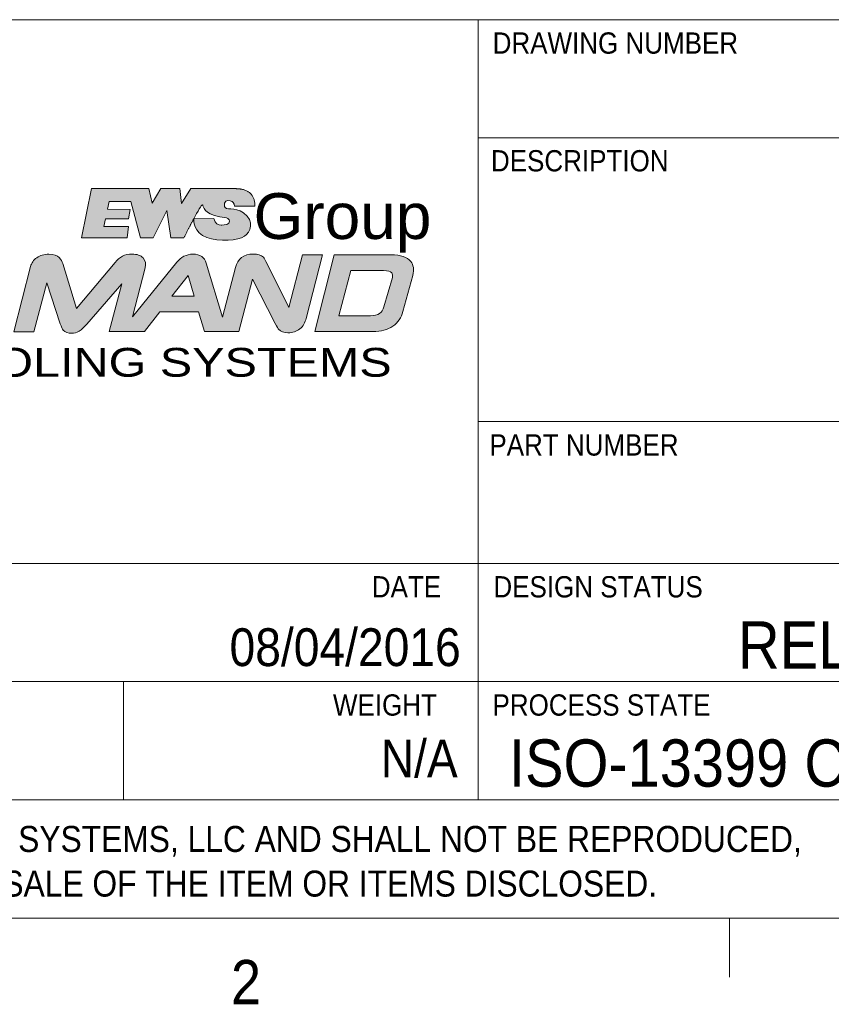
# Model space of a CAD drawing. Header units: inches. Extents: x 0.5 to 16.5, y 0.2 to 10.8.
# Tile 5 of 14: x 12.9 to 14.6, y 0.2 to 2.3. Entities that reach past the tile are written whole.
import ezdxf

# ---------------------------------------------------------------- set-up
doc = ezdxf.new("R2010")
doc.units = ezdxf.units.IN
doc.header["$MEASUREMENT"] = 0
doc.linetypes.add('SLD-Solid', pattern=[0])
doc.layers.add('FORMAT', color=7, linetype='SLD-Solid')
doc.styles.add('SLDTEXTSTYLE0', font='MICROSS.TTF')
doc.styles.add('SLDTEXTSTYLE1', font='MICROSS.TTF', dxfattribs={"width": 1.2051670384})
doc.styles.add('SLDTEXTSTYLE2', font='GOTHIC.TTF', dxfattribs={"width": 0.913})

# ---------------------------------------------------------------- blocks, each defined once
blk = doc.blocks.new('Block26')
at = {"linetype": 'Continuous'}
h = blk.add_hatch(color=7, dxfattribs=at)
edge = h.paths.add_edge_path(flags=0)
edge.add_spline(control_points=[(0.7482708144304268, 0.2449052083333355), (0.7457666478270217, 0.2462072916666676), (0.723631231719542, 0.2472239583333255)], knot_values=[31, 31, 31, 32, 32, 32], weights=[1, 1, 1], degree=2, periodic=0)
edge.add_line((0.723631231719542, 0.2472239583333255), (0.5140374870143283, 0.2472239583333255))
edge.add_line((0.5140374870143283, 0.2472239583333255), (0.4701729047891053, 0.1767885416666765))
edge.add_line((0.4701729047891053, 0.1767885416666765), (0.4619124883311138, 0.2472239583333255))
edge.add_line((0.4619124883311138, 0.2472239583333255), (0.3720291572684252, 0.2472239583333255))
edge.add_line((0.3720291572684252, 0.2472239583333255), (0.3323958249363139, 0.1783343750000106))
edge.add_line((0.3323958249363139, 0.1783343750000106), (0.3153874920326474, 0.2472239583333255))
edge.add_line((0.3153874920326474, 0.2472239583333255), (0.0465291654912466, 0.2472239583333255))
edge.add_line((0.0465291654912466, 0.2472239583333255), (4.4e-15, 0.0159010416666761))
edge.add_line((4.4e-15, 0.015901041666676), (0.2135812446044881, 0.0158593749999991))
edge.add_line((0.2135812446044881, 0.0158593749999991), (0.2207711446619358, 0.0692982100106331))
edge.add_line((0.2207711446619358, 0.0692982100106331), (0.1049316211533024, 0.0690115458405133))
edge.add_line((0.1049316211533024, 0.0690115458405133), (0.1117817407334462, 0.1046227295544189))
edge.add_line((0.1117817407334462, 0.1046227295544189), (0.2211278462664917, 0.1046227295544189))
edge.add_line((0.2211278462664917, 0.1046227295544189), (0.2286620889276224, 0.149728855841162))
edge.add_line((0.2286620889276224, 0.149728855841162), (0.1212809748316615, 0.1504682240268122))
edge.add_line((0.1212809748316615, 0.1504682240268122), (0.1303708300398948, 0.1863927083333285))
edge.add_line((0.1303708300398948, 0.1863927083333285), (0.2313624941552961, 0.1862093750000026))
edge.add_line((0.2313624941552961, 0.1862093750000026), (0.2771190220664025, 0.0158593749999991))
edge.add_line((0.2771190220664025, 0.0158593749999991), (0.3369124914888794, 0.015676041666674))
edge.add_line((0.3369124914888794, 0.015676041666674), (0.400735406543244, 0.143688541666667))
edge.add_line((0.400735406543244, 0.143688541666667), (0.4191083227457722, 0.0161656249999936))
edge.add_line((0.4191083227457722, 0.0161656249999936), (0.4804687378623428, 0.015573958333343))
edge.add_spline(control_points=[(0.4804687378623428, 0.015573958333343), (0.5035570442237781, 0.0615152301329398), (0.5263601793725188, 0.1041002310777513)], knot_values=[21, 21, 21, 22, 22, 22], weights=[1, 1, 1], degree=2, periodic=0)
edge.add_spline(control_points=[(0.5263601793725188, 0.1041002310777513), (0.5265041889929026, 0.1044450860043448), (0.5266897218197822, 0.1047688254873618), (0.5268541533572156, 0.1050531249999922)], knot_values=[22, 22, 22, 22, 23, 23, 23, 23], weights=[1, 1, 1, 1], degree=3, periodic=0)
edge.add_spline(control_points=[(0.5268541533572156, 0.1050531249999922), (0.526691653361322, 0.1004947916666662), (0.5258791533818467, 0.0398260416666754), (0.5882562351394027, 0.0172843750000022)], knot_values=[23, 23, 23, 23, 24, 24, 24, 24], weights=[1, 1, 1, 1], degree=3, periodic=0)
edge.add_spline(control_points=[(0.5882562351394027, 0.0172843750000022), (0.6454249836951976, -0.0035093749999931), (0.7383812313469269, 0.0035093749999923), (0.7650749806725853, 0.0233052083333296)], knot_values=[24, 24, 24, 24, 25, 25, 25, 25], weights=[1, 1, 1, 1], degree=3, periodic=0)
edge.add_spline(control_points=[(0.7650749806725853, 0.0233052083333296), (0.7928249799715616, 0.04169895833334), (0.8157958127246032, 0.0938822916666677), (0.7612499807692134, 0.1332906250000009)], knot_values=[25, 25, 25, 25, 26, 26, 26, 26], weights=[1, 1, 1, 1], degree=3, periodic=0)
edge.add_spline(control_points=[(0.7612499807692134, 0.1332906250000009), (0.7193603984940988, 0.1642968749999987), (0.6751708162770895, 0.1425489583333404), (0.6707958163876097, 0.1640114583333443)], knot_values=[26, 26, 26, 26, 27, 27, 27, 27], weights=[1, 1, 1, 1], degree=3, periodic=0)
edge.add_spline(control_points=[(0.6707958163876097, 0.1640114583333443), (0.6675603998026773, 0.1902572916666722), (0.6827999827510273, 0.1938989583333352), (0.697916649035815, 0.1898906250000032)], knot_values=[27, 27, 27, 27, 28, 28, 28, 28], weights=[1, 1, 1, 1], degree=3, periodic=0)
edge.add_spline(control_points=[(0.697916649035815, 0.1898906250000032), (0.7125228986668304, 0.1848864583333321), (0.716510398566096, 0.1810614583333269), (0.7186874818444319, 0.1647239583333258)], knot_values=[28, 28, 28, 28, 29, 29, 29, 29], weights=[1, 1, 1, 1], degree=3, periodic=0)
edge.add_spline(control_points=[(0.7186874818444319, 0.1647239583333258), (0.7234499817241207, 0.1643572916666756), (0.8141874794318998, 0.1645406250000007)], knot_values=[29, 29, 29, 30, 30, 30], weights=[1, 1, 1], degree=2, periodic=0)
edge.add_spline(control_points=[(0.8141874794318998, 0.1645406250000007), (0.8155708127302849, 0.2341010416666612), (0.7482708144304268, 0.2449052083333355)], knot_values=[30, 30, 30, 31, 31, 31], weights=[1, 1, 1], degree=2, periodic=0)
edge = h.paths.add_edge_path(flags=0)
edge.add_line((0.6221312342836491, 0.1064156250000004), (0.5270166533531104, 0.1053989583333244))
edge.add_spline(control_points=[(0.5270166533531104, 0.1053989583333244), (0.5455312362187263, 0.1402489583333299), (0.5642895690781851, 0.171642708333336), (0.5676270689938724, 0.1714385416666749)], knot_values=[7, 7, 7, 7, 8, 8, 8, 8], weights=[1, 1, 1, 1], degree=3, periodic=0)
edge.add_spline(control_points=[(0.5676270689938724, 0.1714385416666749), (0.5730791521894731, 0.1710718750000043), (0.5655708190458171, 0.1400260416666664), (0.623839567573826, 0.1210031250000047)], knot_values=[0, 0, 0, 0, 1, 1, 1, 1], weights=[1, 1, 1, 1], degree=3, periodic=0)
edge.add_spline(control_points=[(0.623839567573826, 0.1210031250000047), (0.6582440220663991, 0.1097322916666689), (0.6925041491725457, 0.1165468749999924), (0.6952916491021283, 0.0940656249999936)], knot_values=[1, 1, 1, 1, 2, 2, 2, 2], weights=[1, 1, 1, 1], degree=3, periodic=0)
edge.add_spline(control_points=[(0.6952916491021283, 0.0940656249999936), (0.6972648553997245, 0.0792947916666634), (0.6699624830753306, 0.0757968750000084), (0.659260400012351, 0.0753489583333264)], knot_values=[2, 2, 2, 2, 3, 3, 3, 3], weights=[1, 1, 1, 1], degree=3, periodic=0)
edge.add_line((0.659260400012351, 0.0753489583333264), (0.6562895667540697, 0.0752468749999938))
edge.add_spline(control_points=[(0.6562895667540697, 0.0752468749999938), (0.6557812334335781, 0.0752468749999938), (0.6554562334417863, 0.0752468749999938), (0.6552729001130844, 0.0752468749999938)], knot_values=[4, 4, 4, 4, 5, 5, 5, 5], weights=[1, 1, 1, 1], degree=3, periodic=0)
edge.add_spline(control_points=[(0.6552729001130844, 0.0752468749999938), (0.6455479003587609, 0.0757968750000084), (0.6246333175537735, 0.0805781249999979), (0.6221312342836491, 0.1064156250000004)], knot_values=[5, 5, 5, 5, 6, 6, 6, 6], weights=[1, 1, 1, 1], degree=3, periodic=0)
at = {"color": 7, "linetype": 'SLD-Solid', "lineweight": 18}
for p, q in [((0.0465291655, 0.2472239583), (0, 0.0159010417)), ((0.315387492, 0.2472239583), (0.0465291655, 0.2472239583)), ((0.3323958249, 0.178334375), (0.315387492, 0.2472239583)), ((0.3720291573, 0.2472239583), (0.3323958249, 0.178334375)), ((0.4619124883, 0.2472239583), (0.3720291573, 0.2472239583)), ((0.4701729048, 0.1767885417), (0.4619124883, 0.2472239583)), ((0.514037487, 0.2472239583), (0.4701729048, 0.1767885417)), ((0.7236312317, 0.2472239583), (0.514037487, 0.2472239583)), ((0.1212809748, 0.150468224), (0.13037083, 0.1863927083)), ((0.13037083, 0.1863927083), (0.2313624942, 0.186209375)), ((0.2313624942, 0.186209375), (0.2771190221, 0.015859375)), ((0.2286620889, 0.1497288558), (0.1212809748, 0.150468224)), ((0.2211278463, 0.1046227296), (0.2286620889, 0.1497288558)), ((0.3369124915, 0.0156760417), (0.4007354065, 0.1436885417)), ((0.4007354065, 0.1436885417), (0.4191083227, 0.016165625)), ((0.1049316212, 0.0690115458), (0.1117817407, 0.1046227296)), ((0.1117817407, 0.1046227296), (0.2211278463, 0.1046227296)), ((0.6221312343, 0.106415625), (0.5270166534, 0.1053989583)), ((0.2207711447, 0.06929821), (0.1049316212, 0.0690115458)), ((0.2135812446, 0.015859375), (0.2207711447, 0.06929821)), ((0, 0.0159010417), (0.2135812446, 0.015859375)), ((0.2771190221, 0.015859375), (0.3369124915, 0.0156760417)), ((0.4191083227, 0.016165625), (0.4804687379, 0.0155739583))]:
    blk.add_line(p, q, dxfattribs=at)
at = {"color": 7, "linetype": 'Continuous', "lineweight": 18}
for points, degree in [([(0.7482708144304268, 0.2449052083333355), (0.7457666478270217, 0.2462072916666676), (0.723631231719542, 0.2472239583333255)], 2), ([(0.8141874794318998, 0.1645406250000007), (0.8155708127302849, 0.2341010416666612), (0.7482708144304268, 0.2449052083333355)], 2), ([(0.6707958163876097, 0.1640114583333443), (0.6675603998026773, 0.1902572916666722), (0.6827999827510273, 0.1938989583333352), (0.697916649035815, 0.1898906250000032)], 3), ([(0.697916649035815, 0.1898906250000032), (0.7125228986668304, 0.1848864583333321), (0.716510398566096, 0.1810614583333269), (0.7186874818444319, 0.1647239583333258)], 3), ([(0.5270166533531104, 0.1053989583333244), (0.5455312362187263, 0.1402489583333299), (0.5642895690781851, 0.171642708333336), (0.5676270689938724, 0.1714385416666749)], 3), ([(0.5676270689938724, 0.1714385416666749), (0.5730791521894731, 0.1710718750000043), (0.5655708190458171, 0.1400260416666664), (0.623839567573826, 0.1210031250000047)], 3), ([(0.7612499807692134, 0.1332906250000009), (0.7193603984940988, 0.1642968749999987), (0.6751708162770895, 0.1425489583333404), (0.6707958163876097, 0.1640114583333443)], 3), ([(0.7186874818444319, 0.1647239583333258), (0.7234499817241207, 0.1643572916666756), (0.8141874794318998, 0.1645406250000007)], 2), ([(0.4804687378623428, 0.015573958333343), (0.5035570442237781, 0.0615152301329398), (0.5263601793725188, 0.1041002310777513)], 2), ([(0.5268541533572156, 0.1050531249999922), (0.526691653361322, 0.1004947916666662), (0.5258791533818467, 0.0398260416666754), (0.5882562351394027, 0.0172843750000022)], 3), ([(0.5263601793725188, 0.1041002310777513), (0.5265041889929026, 0.1044450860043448), (0.5266897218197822, 0.1047688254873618), (0.5268541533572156, 0.1050531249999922)], 3), ([(0.6552729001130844, 0.0752468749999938), (0.6455479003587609, 0.0757968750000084), (0.6246333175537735, 0.0805781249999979), (0.6221312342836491, 0.1064156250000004)], 3), ([(0.623839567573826, 0.1210031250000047), (0.6582440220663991, 0.1097322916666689), (0.6925041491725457, 0.1165468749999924), (0.6952916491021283, 0.0940656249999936)], 3), ([(0.6952916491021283, 0.0940656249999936), (0.6972648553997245, 0.0792947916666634), (0.6699624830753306, 0.0757968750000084), (0.659260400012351, 0.0753489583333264)], 3), ([(0.7650749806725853, 0.0233052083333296), (0.7928249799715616, 0.04169895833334), (0.8157958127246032, 0.0938822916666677), (0.7612499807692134, 0.1332906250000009)], 3), ([(0.6562895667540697, 0.0752468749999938), (0.6557812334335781, 0.0752468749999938), (0.6554562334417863, 0.0752468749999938), (0.6552729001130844, 0.0752468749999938)], 3), ([(0.5882562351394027, 0.0172843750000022), (0.6454249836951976, -0.0035093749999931), (0.7383812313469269, 0.0035093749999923), (0.7650749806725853, 0.0233052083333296)], 3)]:
    blk.add_open_spline(points, degree=degree, dxfattribs=at)
at = {"color": 7, "linetype": 'Continuous', "lineweight": 0}
blk.add_open_spline([(0.6562895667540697, 0.0752468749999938), (0.659260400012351, 0.0753489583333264)], degree=1, dxfattribs=at)
blk = doc.blocks.new('Command_EWS_Logo')
at = {"linetype": 'Continuous'}
h = blk.add_hatch(color=7, dxfattribs=at)
edge = h.paths.add_edge_path(flags=0)
edge.add_spline(control_points=[(5.042941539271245, 0.7364902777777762), (5.065754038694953, 0.7536347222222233), (5.081799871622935, 0.7864444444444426), (5.087090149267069, 0.8096791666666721)], knot_values=[40, 40, 40, 40, 41, 41, 41, 41], weights=[1, 1, 1, 1], degree=3, periodic=0)
edge.add_line((5.087090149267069, 0.8096791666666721), (5.202120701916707, 1.259263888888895))
edge.add_line((5.202120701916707, 1.259263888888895), (5.062255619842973, 1.259263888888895))
edge.add_line((5.062255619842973, 1.259263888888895), (4.965073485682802, 0.8885763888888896))
edge.add_line((4.965073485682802, 0.8885763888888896), (4.814424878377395, 1.190497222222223))
edge.add_spline(control_points=[(4.814424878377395, 1.190497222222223), (4.799410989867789, 1.222547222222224), (4.791760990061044, 1.236518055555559), (4.786077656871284, 1.242215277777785)], knot_values=[4, 4, 4, 4, 5, 5, 5, 5], weights=[1, 1, 1, 1], degree=3, periodic=0)
edge.add_spline(control_points=[(4.786077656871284, 1.242215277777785), (4.771104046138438, 1.257106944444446), (4.747979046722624, 1.264363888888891), (4.715440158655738, 1.264363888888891)], knot_values=[5, 5, 5, 5, 6, 6, 6, 6], weights=[1, 1, 1, 1], degree=3, periodic=0)
edge.add_spline(control_points=[(4.715440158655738, 1.264363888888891), (4.647066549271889, 1.264363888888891), (4.603433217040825, 1.231568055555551), (4.58925960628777, 1.169501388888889)], knot_values=[6, 6, 6, 6, 7, 7, 7, 7], weights=[1, 1, 1, 1], degree=3, periodic=0)
edge.add_line((4.58925960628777, 1.169501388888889), (4.496852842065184, 0.819811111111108))
edge.add_line((4.496852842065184, 0.819811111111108), (4.383842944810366, 1.20091388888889))
edge.add_spline(control_points=[(4.383842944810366, 1.20091388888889), (4.372490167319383, 1.242688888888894), (4.341158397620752, 1.263780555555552), (4.290622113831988, 1.263780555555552)], knot_values=[9, 9, 9, 9, 10, 10, 10, 10], weights=[1, 1, 1, 1], degree=3, periodic=0)
edge.add_spline(control_points=[(4.290622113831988, 1.263780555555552), (4.242742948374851, 1.263780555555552), (4.204426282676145, 1.24452083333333), (4.176702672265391, 1.206529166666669)], knot_values=[10, 10, 10, 10, 11, 11, 11, 11], weights=[1, 1, 1, 1], degree=3, periodic=0)
edge.add_line((4.176702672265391, 1.206529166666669), (3.86248045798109, 0.8223736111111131))
edge.add_line((3.86248045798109, 0.8223736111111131), (3.953788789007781, 1.167737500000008))
edge.add_spline(control_points=[(3.953788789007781, 1.167737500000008), (3.960136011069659, 1.195298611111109), (3.954779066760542, 1.218844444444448), (3.937838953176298, 1.23746805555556)], knot_values=[13, 13, 13, 13, 14, 14, 14, 14], weights=[1, 1, 1, 1], degree=3, periodic=0)
edge.add_spline(control_points=[(3.937838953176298, 1.23746805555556), (3.921494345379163, 1.255316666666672), (3.895236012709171, 1.264363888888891), (3.859767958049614, 1.264363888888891)], knot_values=[14, 14, 14, 14, 15, 15, 15, 15], weights=[1, 1, 1, 1], degree=3, periodic=0)
edge.add_spline(control_points=[(3.859767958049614, 1.264363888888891), (3.810329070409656, 1.264363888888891), (3.770711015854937, 1.244370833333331), (3.74201101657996, 1.204929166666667)], knot_values=[15, 15, 15, 15, 16, 16, 16, 16], weights=[1, 1, 1, 1], degree=3, periodic=0)
edge.add_line((3.74201101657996, 1.204929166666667), (3.468098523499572, 0.881198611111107))
edge.add_line((3.468098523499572, 0.881198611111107), (3.371825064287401, 1.198309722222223))
edge.add_spline(control_points=[(3.371825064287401, 1.198309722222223), (3.365586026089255, 1.222751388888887), (3.344752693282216, 1.263197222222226), (3.274427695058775, 1.263197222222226)], knot_values=[18, 18, 18, 18, 19, 19, 19, 19], weights=[1, 1, 1, 1], degree=3, periodic=0)
edge.add_spline(control_points=[(3.274427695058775, 1.263197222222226), (3.240979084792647, 1.263197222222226), (3.212401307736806, 1.255099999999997), (3.189506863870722, 1.239108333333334)], knot_values=[19, 19, 19, 19, 20, 20, 20, 20], weights=[1, 1, 1, 1], degree=3, periodic=0)
edge.add_spline(control_points=[(3.189506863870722, 1.239108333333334), (3.166029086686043, 1.222697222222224), (3.151190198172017, 1.201565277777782), (3.145426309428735, 1.176283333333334)], knot_values=[20, 20, 20, 20, 21, 21, 21, 21], weights=[1, 1, 1, 1], degree=3, periodic=0)
edge.add_line((3.145426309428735, 1.176283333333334), (3.02761381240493, 0.7158611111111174))
edge.add_line((3.02761381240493, 0.7158611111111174), (3.167480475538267, 0.7158611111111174))
edge.add_line((3.167480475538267, 0.7158611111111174), (3.259141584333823, 1.062377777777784))
edge.add_line((3.259141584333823, 1.062377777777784), (3.354952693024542, 0.7730166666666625))
edge.add_spline(control_points=[(3.354952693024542, 0.7730166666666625), (3.36281935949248, 0.7499597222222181), (3.36747213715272, 0.7379555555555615), (3.375894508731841, 0.727769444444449)], knot_values=[25, 25, 25, 25, 26, 26, 26, 26], weights=[1, 1, 1, 1], degree=3, periodic=0)
edge.add_spline(control_points=[(3.375894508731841, 0.727769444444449), (3.389213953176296, 0.7135958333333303), (3.408908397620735, 0.7062180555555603), (3.434136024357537, 0.7062180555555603)], knot_values=[26, 26, 26, 26, 27, 27, 27, 27], weights=[1, 1, 1, 1], degree=3, periodic=0)
edge.add_spline(control_points=[(3.434136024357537, 0.7062180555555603), (3.471895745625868, 0.7062180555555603), (3.503945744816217, 0.7255861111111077), (3.541299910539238, 0.7709819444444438)], knot_values=[27, 27, 27, 27, 28, 28, 28, 28], weights=[1, 1, 1, 1], degree=3, periodic=0)
edge.add_line((3.541299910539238, 0.7709819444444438), (3.78811240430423, 1.055379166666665))
edge.add_line((3.78811240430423, 1.055379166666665), (3.698702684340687, 0.7186819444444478))
edge.add_line((3.698702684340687, 0.7186819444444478), (3.947373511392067, 0.7186819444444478))
edge.add_line((3.947373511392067, 0.7186819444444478), (4.056477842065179, 0.8581402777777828))
edge.add_line((4.056477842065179, 0.8581402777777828), (4.329873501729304, 0.8581402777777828))
edge.add_line((4.329873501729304, 0.8581402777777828), (4.370102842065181, 0.7186819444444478))
edge.add_line((4.370102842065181, 0.7186819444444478), (4.613510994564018, 0.7186819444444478))
edge.add_line((4.613510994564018, 0.7186819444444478), (4.710041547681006, 1.086765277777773))
edge.add_line((4.710041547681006, 1.086765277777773), (4.868027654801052, 0.7748208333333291))
edge.add_spline(control_points=[(4.868027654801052, 0.7748208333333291), (4.883137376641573, 0.7483583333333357), (4.888780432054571, 0.7384444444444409), (4.893010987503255, 0.7341444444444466)], knot_values=[37, 37, 37, 37, 38, 38, 38, 38], weights=[1, 1, 1, 1], degree=3, periodic=0)
edge.add_spline(control_points=[(4.893010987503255, 0.7341444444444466), (4.909517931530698, 0.7174069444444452), (4.930609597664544, 0.7095944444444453), (4.959390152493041, 0.7095944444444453)], knot_values=[38, 38, 38, 38, 39, 39, 39, 39], weights=[1, 1, 1, 1], degree=3, periodic=0)
edge.add_spline(control_points=[(4.959390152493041, 0.7095944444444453), (4.991672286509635, 0.7095944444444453), (5.01980126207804, 0.7186555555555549), (5.042941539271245, 0.7364902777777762)], knot_values=[39, 39, 39, 39, 40, 40, 40, 40], weights=[1, 1, 1, 1], degree=3, periodic=0)
h.paths.add_polyline_path([(4.256170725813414, 1.113402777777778), (4.298420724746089, 0.9669861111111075), (4.14162767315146, 0.9669861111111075)], flags=0)
h = blk.add_hatch(color=7, dxfattribs=at)
edge = h.paths.add_edge_path(flags=0)
edge.add_spline(control_points=[(5.698133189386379, 0.7560763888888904), (5.73526950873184, 0.7814263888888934), (5.7590456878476, 0.8160125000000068), (5.768825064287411, 0.8589000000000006)], knot_values=[7, 7, 7, 7, 8, 8, 8, 8], weights=[1, 1, 1, 1], degree=3, periodic=0)
edge.add_line((5.768825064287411, 0.8589000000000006), (5.839680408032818, 1.114611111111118))
edge.add_spline(control_points=[(5.839680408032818, 1.114611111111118), (5.848984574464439, 1.1552875), (5.843912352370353, 1.188462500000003), (5.824502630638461, 1.212863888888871)], knot_values=[1, 1, 1, 1, 2, 2, 2, 2], weights=[1, 1, 1, 1], degree=3, periodic=0)
edge.add_spline(control_points=[(5.824502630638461, 1.212863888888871), (5.799831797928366, 1.243829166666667), (5.754312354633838, 1.258870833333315), (5.685302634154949, 1.258870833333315)], knot_values=[2, 2, 2, 2, 3, 3, 3, 3], weights=[1, 1, 1, 1], degree=3, periodic=0)
edge.add_line((5.685302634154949, 1.258870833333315), (5.284437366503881, 1.258870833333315))
edge.add_line((5.284437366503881, 1.258870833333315), (5.148383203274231, 0.7184791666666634))
edge.add_line((5.148383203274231, 0.7184791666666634), (5.558498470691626, 0.7184791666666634))
edge.add_spline(control_points=[(5.558498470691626, 0.7184791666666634), (5.614717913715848, 0.7184791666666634), (5.661688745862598, 0.7311194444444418), (5.698133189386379, 0.7560763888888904)], knot_values=[6, 6, 6, 6, 7, 7, 7, 7], weights=[1, 1, 1, 1], degree=3, periodic=0)
edge = h.paths.add_edge_path(flags=0)
edge.add_spline(control_points=[(5.632377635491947, 1.147691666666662), (5.662705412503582, 1.147691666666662), (5.68246791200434, 1.14214444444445), (5.691080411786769, 1.131198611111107)], knot_values=[5, 5, 5, 5, 6, 6, 6, 6], weights=[1, 1, 1, 1], degree=3, periodic=0)
edge.add_spline(control_points=[(5.691080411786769, 1.131198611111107), (5.696884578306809, 1.124009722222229), (5.698147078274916, 1.113430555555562), (5.694851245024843, 1.098918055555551)], knot_values=[6, 6, 6, 6, 7, 7, 7, 7], weights=[1, 1, 1, 1], degree=3, periodic=0)
edge.add_line((5.694851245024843, 1.098918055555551), (5.635308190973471, 0.8925638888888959))
edge.add_spline(control_points=[(5.635308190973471, 0.8925638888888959), (5.625569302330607, 0.8501652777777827), (5.595444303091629, 0.8302138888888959), (5.540554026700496, 0.8302138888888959)], knot_values=[1, 1, 1, 1, 2, 2, 2, 2], weights=[1, 1, 1, 1], degree=3, periodic=0)
edge.add_line((5.540554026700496, 0.8302138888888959), (5.316974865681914, 0.8302138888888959))
edge.add_line((5.316974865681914, 0.8302138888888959), (5.401881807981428, 1.147691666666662))
edge.add_line((5.401881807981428, 1.147691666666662), (5.632377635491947, 1.147691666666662))
at = {"color": 7, "linetype": 'SLD-Solid', "lineweight": 18}
for p, q in [((5.0622556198, 1.2592638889), (4.9650734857, 0.8885763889)), ((5.2021207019, 1.2592638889), (5.0622556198, 1.2592638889)), ((5.0870901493, 0.8096791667), (5.2021207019, 1.2592638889)), ((5.2844373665, 1.2588708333), (5.1483832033, 0.7184791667)), ((5.6853026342, 1.2588708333), (5.2844373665, 1.2588708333)), ((3.4680985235, 0.8811986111), (3.3718250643, 1.1983097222)), ((3.7420110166, 1.2049291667), (3.4680985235, 0.8811986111)), ((4.1767026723, 1.2065291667), (3.862480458, 0.8223736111)), ((4.4968528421, 0.8198111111), (4.3838429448, 1.2009138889)), ((4.9650734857, 0.8885763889), (4.8144248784, 1.1904972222)), ((3.1454263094, 1.1762833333), (3.0276138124, 0.7158611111)), ((3.862480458, 0.8223736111), (3.953788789, 1.1677375)), ((4.1416276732, 0.9669861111), (4.2561707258, 1.1134027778)), ((4.2561707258, 1.1134027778), (4.2984207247, 0.9669861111)), ((4.5892596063, 1.1695013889), (4.4968528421, 0.8198111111)), ((5.3169748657, 0.8302138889), (5.401881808, 1.1476916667)), ((5.401881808, 1.1476916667), (5.6323776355, 1.1476916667)), ((5.7688250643, 0.8589), (5.839680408, 1.1146111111)), ((3.1674804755, 0.7158611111), (3.2591415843, 1.0623777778)), ((3.2591415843, 1.0623777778), (3.354952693, 0.7730166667)), ((3.5412999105, 0.7709819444), (3.7881124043, 1.0553791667)), ((3.7881124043, 1.0553791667), (3.6987026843, 0.7186819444)), ((4.6135109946, 0.7186819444), (4.7100415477, 1.0867652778)), ((4.7100415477, 1.0867652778), (4.8680276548, 0.7748208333)), ((5.694851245, 1.0989180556), (5.635308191, 0.8925638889)), ((4.2984207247, 0.9669861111), (4.1416276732, 0.9669861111)), ((3.9473735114, 0.7186819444), (4.0564778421, 0.8581402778)), ((4.0564778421, 0.8581402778), (4.3298735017, 0.8581402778)), ((4.3298735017, 0.8581402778), (4.3701028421, 0.7186819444)), ((5.5405540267, 0.8302138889), (5.3169748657, 0.8302138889)), ((3.0276138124, 0.7158611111), (3.1674804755, 0.7158611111)), ((3.6987026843, 0.7186819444), (3.9473735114, 0.7186819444)), ((4.3701028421, 0.7186819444), (4.6135109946, 0.7186819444)), ((5.1483832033, 0.7184791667), (5.5584984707, 0.7184791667))]:
    blk.add_line(p, q, dxfattribs=at)
at = {"color": 7, "linetype": 'Continuous', "lineweight": 18}
for points in [[(3.274427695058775, 1.263197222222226), (3.240979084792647, 1.263197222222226), (3.212401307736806, 1.255099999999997), (3.189506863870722, 1.239108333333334)], [(3.371825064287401, 1.198309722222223), (3.365586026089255, 1.222751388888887), (3.344752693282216, 1.263197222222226), (3.274427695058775, 1.263197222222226)], [(3.859767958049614, 1.264363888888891), (3.810329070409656, 1.264363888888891), (3.770711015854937, 1.244370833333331), (3.74201101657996, 1.204929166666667)], [(3.937838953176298, 1.23746805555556), (3.921494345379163, 1.255316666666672), (3.895236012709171, 1.264363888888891), (3.859767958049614, 1.264363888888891)], [(4.290622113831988, 1.263780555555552), (4.242742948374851, 1.263780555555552), (4.204426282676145, 1.24452083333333), (4.176702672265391, 1.206529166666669)], [(4.383842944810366, 1.20091388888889), (4.372490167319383, 1.242688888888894), (4.341158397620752, 1.263780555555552), (4.290622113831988, 1.263780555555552)], [(4.715440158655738, 1.264363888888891), (4.647066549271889, 1.264363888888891), (4.603433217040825, 1.231568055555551), (4.58925960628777, 1.169501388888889)], [(4.786077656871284, 1.242215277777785), (4.771104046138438, 1.257106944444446), (4.747979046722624, 1.264363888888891), (4.715440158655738, 1.264363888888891)], [(5.824502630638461, 1.212863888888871), (5.799831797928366, 1.243829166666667), (5.754312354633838, 1.258870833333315), (5.685302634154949, 1.258870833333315)], [(3.189506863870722, 1.239108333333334), (3.166029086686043, 1.222697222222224), (3.151190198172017, 1.201565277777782), (3.145426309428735, 1.176283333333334)], [(3.953788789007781, 1.167737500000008), (3.960136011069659, 1.195298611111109), (3.954779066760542, 1.218844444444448), (3.937838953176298, 1.23746805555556)], [(4.814424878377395, 1.190497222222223), (4.799410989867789, 1.222547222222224), (4.791760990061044, 1.236518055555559), (4.786077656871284, 1.242215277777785)], [(5.839680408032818, 1.114611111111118), (5.848984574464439, 1.1552875), (5.843912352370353, 1.188462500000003), (5.824502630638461, 1.212863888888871)], [(5.632377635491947, 1.147691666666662), (5.662705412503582, 1.147691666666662), (5.68246791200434, 1.14214444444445), (5.691080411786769, 1.131198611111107)], [(5.691080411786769, 1.131198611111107), (5.696884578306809, 1.124009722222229), (5.698147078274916, 1.113430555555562), (5.694851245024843, 1.098918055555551)], [(5.635308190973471, 0.8925638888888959), (5.625569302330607, 0.8501652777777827), (5.595444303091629, 0.8302138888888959), (5.540554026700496, 0.8302138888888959)], [(5.698133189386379, 0.7560763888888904), (5.73526950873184, 0.7814263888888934), (5.7590456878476, 0.8160125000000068), (5.768825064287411, 0.8589000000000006)], [(3.354952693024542, 0.7730166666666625), (3.36281935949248, 0.7499597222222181), (3.36747213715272, 0.7379555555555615), (3.375894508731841, 0.727769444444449)], [(3.434136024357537, 0.7062180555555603), (3.471895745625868, 0.7062180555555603), (3.503945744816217, 0.7255861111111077), (3.541299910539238, 0.7709819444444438)], [(4.868027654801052, 0.7748208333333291), (4.883137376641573, 0.7483583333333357), (4.888780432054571, 0.7384444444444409), (4.893010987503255, 0.7341444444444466)], [(5.042941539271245, 0.7364902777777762), (5.065754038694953, 0.7536347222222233), (5.081799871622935, 0.7864444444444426), (5.087090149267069, 0.8096791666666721)], [(3.375894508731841, 0.727769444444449), (3.389213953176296, 0.7135958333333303), (3.408908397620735, 0.7062180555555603), (3.434136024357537, 0.7062180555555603)], [(4.893010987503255, 0.7341444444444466), (4.909517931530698, 0.7174069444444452), (4.930609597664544, 0.7095944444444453), (4.959390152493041, 0.7095944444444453)], [(4.959390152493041, 0.7095944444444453), (4.991672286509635, 0.7095944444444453), (5.01980126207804, 0.7186555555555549), (5.042941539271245, 0.7364902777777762)], [(5.558498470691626, 0.7184791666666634), (5.614717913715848, 0.7184791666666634), (5.661688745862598, 0.7311194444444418), (5.698133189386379, 0.7560763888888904)]]:
    blk.add_open_spline(points, degree=3, dxfattribs=at)
at = {"color": 7, "linetype": 'Continuous', "xscale": 1.5, "yscale": 1.5, "zscale": 1.5}
blk.add_blockref('Block26', (3.5046808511, 1.3550933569), dxfattribs=at)
at = {"color": 7, "linetype": 'SLD-Solid', "lineweight": 18, "insert": (4.7167457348, 1.694057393), "char_height": 0.3229166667, "attachment_point": 1, "style": 'SLDTEXTSTYLE0'}
blk.add_mtext('Group', dxfattribs=at)
at = {"layer": 'FORMAT', "insert": (2.4222826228, 0.6030232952), "char_height": 0.203125, "attachment_point": 1, "style": 'SLDTEXTSTYLE1'}
blk.add_mtext('TOOLING SYSTEMS', dxfattribs=at)
blk = doc.blocks.new('SW_NOTE_0')
at = {"color": 0, "linetype": 'Continuous', "lineweight": 0, "char_height": 0.055, "attachment_point": 1, "style": 'SLDTEXTSTYLE2'}
for s, insert in [('NOTICE:  THIS DRAWING AND SPECIFICATION IS THE PROPERTY OF COMMAND TOOLING SYSTEMS, LLC AND SHALL NOT BE REPRODUCED, ', (0, 0.0702539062)), ('COPIED, OR DIVULGED IN WHOLE, OR IN PART AS THE BASIS FOR MANUFACTURING OR SALE OF THE ITEM OR ITEMS DISCLOSED.', (0, -0.0241161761))]:
    blk.add_mtext(s, dxfattribs=dict(at, insert=insert))

msp = doc.modelspace()

# ---------------------------------------------------------------- linework, layer by layer
at = {"color": 7, "linetype": 'SLD-Solid', "lineweight": 18}
for p, q in [((11.875, 2.3), (16.375, 2.3)), ((13.875, 2.3), (13.875, 0.65)), ((13.875, 2.05), (16.375, 2.05)), ((13.875, 1.45), (16.375, 1.45)), ((11.875, 1.15), (16.375, 1.15)), ((11.875, 0.9), (16.375, 0.9)), ((13.125, 0.9), (13.125, 0.65)), ((9.875, 0.65), (16.375, 0.65)), ((16.375, 0.4), (0.625, 0.4)), ((14.40625, 0.4), (14.40625, 0.275))]:
    msp.add_line(p, q, dxfattribs=at)

# ---------------------------------------------------------------- block references
at = {"color": 7, "linetype": 'Continuous', "xscale": 0.3, "yscale": 0.3, "zscale": 0.3}
msp.add_blockref('Command_EWS_Logo', (11.985, 1.424923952), dxfattribs=at)
at = {"color": 7, "linetype": 'Continuous', "lineweight": 0}
msp.add_blockref('SW_NOTE_0', (9.9550947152, 0.5245655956), dxfattribs=at)

# ---------------------------------------------------------------- texts
at = {"color": 7, "linetype": 'Continuous', "lineweight": 0, "style": 'SLDTEXTSTYLE2'}
for s, insert, char_height, attachment_point in [('DRAWING NUMBER', (13.905591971, 2.2731103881), 0.045, 1), ('DESCRIPTION', (13.9019588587, 2.0241271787), 0.045, 1), ('PART NUMBER', (14.098573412, 1.4231103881), 0.045, 2), ('DATE', (13.6500738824, 1.1231103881), 0.045, 1), ('DESIGN STATUS', (13.9071329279, 1.1231103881), 0.045, 1), ('RELEASED', (14.7499826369, 1.0275755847), 0.1, 2), ('08/04/2016', (13.838105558, 1.0128669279), 0.08, 3), ('WEIGHT', (13.567941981, 0.8731103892), 0.045, 1), ('PROCESS STATE', (13.9052254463, 0.8731103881), 0.045, 1), ('N/A', (13.8317166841, 0.7773491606), 0.08, 3), ('ISO-13399 CONFIGURATION', (14.7643121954, 0.7778683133), 0.1, 2), ('2', (13.352296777, 0.3113400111), 0.09375, 1)]:
    msp.add_mtext(s, dxfattribs=dict(at, insert=insert, char_height=char_height, attachment_point=attachment_point))

doc.saveas('drawing.dxf')
